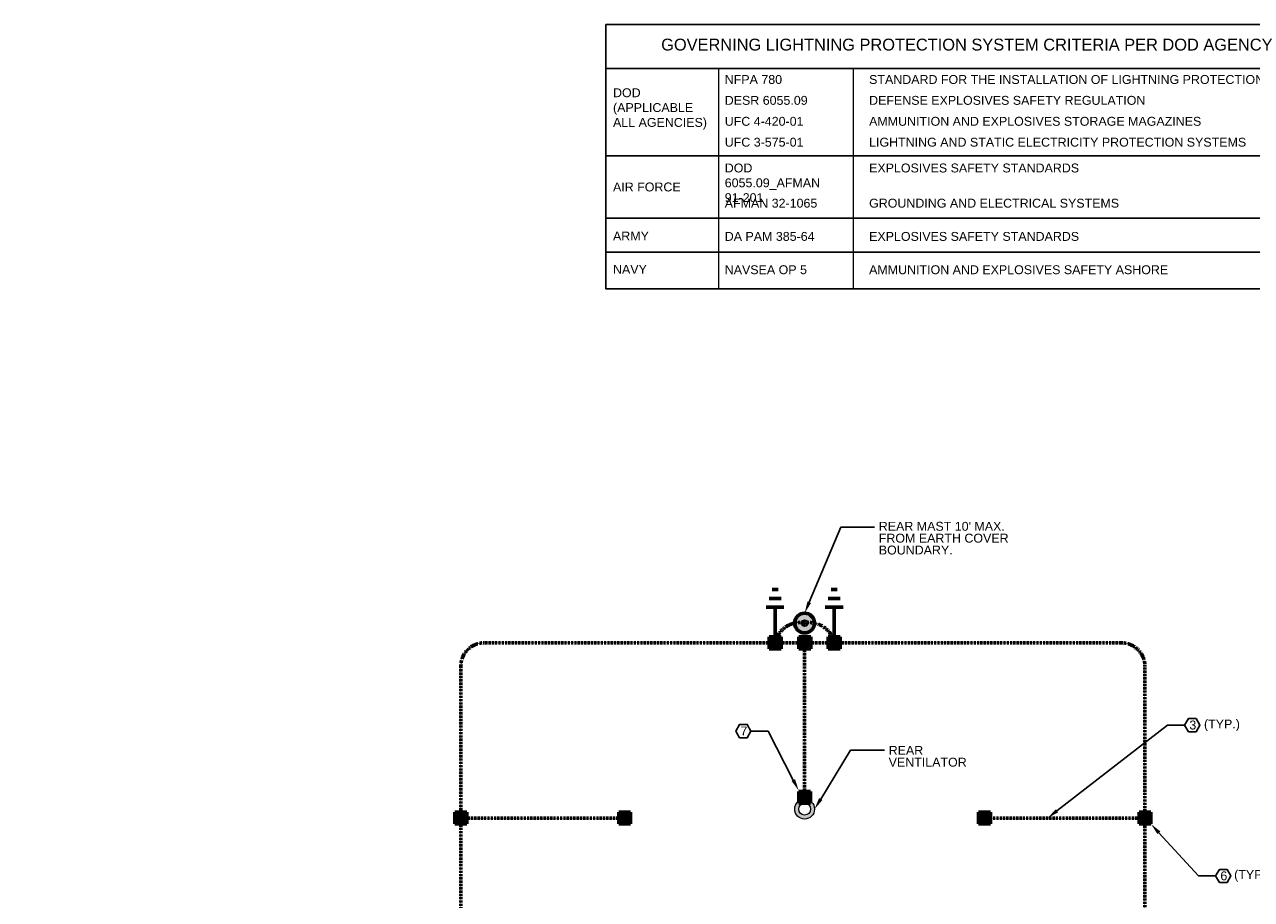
# Model space of a CAD drawing. Header units: inches. Extents: x -12 to 12802, y -12 to 13330.
# Tile 7 of 10: x 3441 to 4682, y 9375 to 10260. Entities that reach past the tile are written whole.
import ezdxf
from ezdxf import colors
from ezdxf.entities.mleader import LeaderData, LeaderLine
from ezdxf.math import Vec2, Vec3

# ---------------------------------------------------------------- set-up
doc = ezdxf.new("R2010")
doc.units = ezdxf.units.IN
doc.header["$MEASUREMENT"] = 0
doc.linetypes.add('DASHED2', pattern=[0.375, 0.25, -0.125])
for name, color, linetype, lineweight in [('E-AIR-TERM', 3, 'Continuous', 35), ('E-ANNO-TEXT', 7, 'Continuous', 25), ('E-GND-COND', 92, 'DASHED2', 60), ('E-GND-GES', 92, 'DASHED2', 60), ('G-BLDG-GEN', 253, 'Continuous', 9)]:
    doc.layers.add(name, color=color, linetype=linetype, lineweight=lineweight)
doc.styles.get("Standard").update_dxf_attribs({"font": 'arial.ttf'})

msp = doc.modelspace()

# ---------------------------------------------------------------- hatches: boundary and pattern name
at = {"layer": 'E-AIR-TERM', "transparency": 33554559}
h = msp.add_hatch(color=256, dxfattribs=at)
h.dxf.hatch_style = 1
h.paths.add_polyline_path([(4220.2, 9654.5, 1), (4240.2, 9654.5, 1)])
at = {"layer": 'E-GND-COND', "linetype": 'Continuous'}
h = msp.add_hatch(color=256, dxfattribs=at)
h.dxf.hatch_style = 1
h.paths.add_polyline_path([(4224.2, 9472.2), (4236.2, 9472.2), (4236.2, 9484.2), (4224.2, 9484.2)])
at = {"layer": 'E-GND-GES', "linetype": 'Continuous'}
h = msp.add_hatch(color=256, dxfattribs=at)
h.dxf.hatch_style = 1
h.paths.add_polyline_path([(4206.3, 9640.5), (4194.3, 9640.5), (4194.3, 9628.5), (4206.3, 9628.5)])
h = msp.add_hatch(color=256, dxfattribs=at)
h.dxf.hatch_style = 1
h.paths.add_polyline_path([(4236.3, 9640.5), (4224.3, 9640.5), (4224.3, 9628.5), (4236.3, 9628.5)])
h = msp.add_hatch(color=256, dxfattribs=at)
h.dxf.hatch_style = 1
h.paths.add_polyline_path([(4266.1, 9640.5), (4254.1, 9640.5), (4254.1, 9628.5), (4266.1, 9628.5)])
at = {"layer": 'E-GND-GES'}
h = msp.add_hatch(color=256, dxfattribs=at)
h.dxf.hatch_style = 1
h.paths.add_polyline_path([(4230.2, 9481.2), (4230.2, 9475.2, 1)])
h.paths.add_polyline_path([(4230.2, 9475.2), (4230.2, 9481.2, 1)])
at = {"layer": 'E-GND-GES', "linetype": 'Continuous'}
h = msp.add_hatch(color=256, dxfattribs=at)
h.dxf.hatch_style = 1
h.paths.add_polyline_path([(3888.4, 9451.3), (3888.4, 9463.3), (3876.4, 9463.3), (3876.4, 9451.3)])
h = msp.add_hatch(color=256, dxfattribs=at)
h.dxf.hatch_style = 1
h.paths.add_polyline_path([(4054.2, 9451.3), (4054.2, 9463.3), (4042.2, 9463.3), (4042.2, 9451.3)])
h = msp.add_hatch(color=256, dxfattribs=at)
h.dxf.hatch_style = 1
h.paths.add_polyline_path([(4418.2, 9451.3), (4418.2, 9463.3), (4406.2, 9463.3), (4406.2, 9451.3)])
h = msp.add_hatch(color=256, dxfattribs=at)
h.dxf.hatch_style = 1
h.paths.add_polyline_path([(4580.4, 9451.3), (4580.4, 9463.3), (4568.4, 9463.3), (4568.4, 9451.3)])
at = {"layer": 'G-BLDG-GEN', "transparency": 33554687}
h = msp.add_hatch(color=256, dxfattribs=at)
h.dxf.hatch_style = 1
h.paths.add_polyline_path([(4220.2, 9466.3, 1), (4240.2, 9466.3, 1)])
h.paths.add_polyline_path([(4236.2, 9466.3, -1), (4224.2, 9466.3, -1)], flags=16)

# ---------------------------------------------------------------- linework, layer by layer
at = {"layer": 'E-AIR-TERM'}
for p, q in [((4227.2, 9654.5), (4233.2, 9654.5)), ((4230.2, 9651.5), (4230.2, 9657.5))]:
    msp.add_line(p, q, dxfattribs=at)
for radius in [10, 3]:
    msp.add_circle((4230.2, 9654.5), radius, dxfattribs=at)
at = {"layer": 'E-ANNO-TEXT'}
for p, q in [((4029.2, 10215.5), (4772.1, 10215.5)), ((4029.2, 10127), (4772.1, 10127)), ((4029.2, 10063.9), (4772.1, 10063.9)), ((4029.2, 10029.6), (4772.1, 10029.6))]:
    msp.add_line(p, q, dxfattribs=at)
at = {"layer": 'E-ANNO-TEXT', "lineweight": 0}
for p, q in [((4143, 10215.5), (4143, 9992.5)), ((4279.4, 10215.5), (4279.4, 9992.5))]:
    msp.add_line(p, q, dxfattribs=at)
at = {"layer": 'E-ANNO-TEXT'}
for points in [[(4029.2, 10259.9), (4772.1, 10259.9), (4772.1, 9992.5), (4029.2, 9992.5)], [(4618.4, 9544.6), (4626.1, 9544.6), (4629.9, 9551.2), (4626.1, 9557.9), (4618.4, 9557.9), (4614.5, 9551.2)], [(4164.4, 9538.6), (4172.1, 9538.6), (4175.9, 9545.3), (4172.1, 9552), (4164.4, 9552), (4160.6, 9545.3)], [(4649.8, 9392.1), (4657.4, 9392.1), (4661.3, 9398.8), (4657.4, 9405.4), (4649.8, 9405.4), (4645.9, 9398.8)]]:
    msp.add_lwpolyline(points, close=True, dxfattribs=at)
at = {"layer": 'E-GND-COND', "linetype": 'Continuous'}
for p, q in [((4224.2, 9472.2), (4224.2, 9484.2)), ((4224.2, 9484.2), (4236.2, 9484.2)), ((4236.2, 9484.2), (4236.2, 9472.2)), ((4236.2, 9472.2), (4224.2, 9472.2))]:
    msp.add_line(p, q, dxfattribs=at)
at = {"layer": 'E-GND-COND'}
for p, q in [((3876.4, 9463.3), (3888.4, 9451.3)), ((4042.2, 9463.3), (4054.2, 9451.3)), ((4406.2, 9463.3), (4418.2, 9451.3)), ((4568.4, 9451.3), (4580.4, 9463.3))]:
    msp.add_line(p, q, dxfattribs=at)
at = {"layer": 'E-GND-GES', "linetype": 'Continuous'}
for p, q in [((4194.3, 9679.5), (4206.3, 9679.5)), ((4197.3, 9688.5), (4203.3, 9688.5)), ((4254.1, 9679.5), (4266.1, 9679.5)), ((4257.1, 9688.5), (4263.1, 9688.5)), ((4191.3, 9670.5), (4209.3, 9670.5)), ((4200.3, 9634.5), (4200.3, 9670.5)), ((4251.1, 9670.5), (4269.1, 9670.5)), ((4260.1, 9634.5), (4260.1, 9670.5)), ((4194.3, 9628.5), (4194.3, 9640.5)), ((4194.3, 9640.5), (4206.3, 9640.5)), ((4206.3, 9640.5), (4206.3, 9628.5)), ((4224.3, 9628.5), (4224.3, 9640.5)), ((4224.3, 9640.5), (4236.3, 9640.5)), ((4236.3, 9640.5), (4236.3, 9628.5)), ((4254.1, 9628.5), (4254.1, 9640.5)), ((4254.1, 9640.5), (4266.1, 9640.5)), ((4266.1, 9640.5), (4266.1, 9628.5)), ((4206.3, 9628.5), (4194.3, 9628.5)), ((4236.3, 9628.5), (4224.3, 9628.5)), ((4266.1, 9628.5), (4254.1, 9628.5)), ((3876.4, 9463.3), (3888.4, 9463.3)), ((3876.4, 9451.3), (3876.4, 9463.3)), ((3888.4, 9463.3), (3888.4, 9451.3)), ((4042.2, 9463.3), (4054.2, 9463.3)), ((4042.2, 9451.3), (4042.2, 9463.3)), ((4054.2, 9463.3), (4054.2, 9451.3)), ((4406.2, 9463.3), (4418.2, 9463.3)), ((4406.2, 9451.3), (4406.2, 9463.3)), ((4418.2, 9463.3), (4418.2, 9451.3)), ((4568.4, 9463.3), (4580.4, 9463.3)), ((4568.4, 9451.3), (4568.4, 9463.3)), ((4580.4, 9463.3), (4580.4, 9451.3)), ((3888.4, 9451.3), (3876.4, 9451.3)), ((4054.2, 9451.3), (4042.2, 9451.3)), ((4418.2, 9451.3), (4406.2, 9451.3)), ((4580.4, 9451.3), (4568.4, 9451.3))]:
    msp.add_line(p, q, dxfattribs=at)
at = {"layer": 'E-GND-GES'}
for p, q in [((4550.4, 9634.6), (3906.4, 9634.6)), ((4194.3, 9628.5), (4206.3, 9640.5)), ((4194.3, 9640.5), (4206.3, 9628.5)), ((4224.3, 9628.5), (4236.3, 9640.5)), ((4224.3, 9640.5), (4236.3, 9628.5)), ((4230.2, 9478.4), (4230.2, 9634.6)), ((4254.1, 9628.5), (4266.1, 9640.5)), ((4254.1, 9640.5), (4266.1, 9628.5)), ((3882.4, 9610.6), (3882.4, 8988)), ((4574.4, 8988), (4574.4, 9610.6)), ((3882.4, 9457.3), (4048.2, 9457.3)), ((4412.2, 9457.3), (4578, 9457.3))]:
    msp.add_line(p, q, dxfattribs=at)
at = {"layer": 'E-GND-GES', "linetype": 'Continuous', "lineweight": 60}
msp.add_circle((4230.2, 9654.5), 10, dxfattribs=at)
at = {"layer": 'E-GND-GES'}
for centre, radius, start, end in [((4225.3, 9629.6), 25.4, 78.8581, 169.0043), ((4235.1, 9629.6), 25.4, 10.9957, 101.1419), ((3906.4, 9610.6), 24, 90, 180), ((4550.4, 9610.6), 24, 0, 90)]:
    msp.add_arc(centre, radius, start, end, dxfattribs=at)
at = {"layer": 'G-BLDG-GEN'}
for radius in [10, 6]:
    msp.add_circle((4230.2, 9466.3), radius, dxfattribs=at)

# ---------------------------------------------------------------- texts
at = {"layer": 'E-ANNO-TEXT', "attachment_point": 1}
for s, width, gutter_width, heights, insert, char_height in [('\\A1;GOVERNING LIGHTNING PROTECTION SYSTEM CRITERIA PER DOD AGENCY', 652, 24, [0], (4085.1, 10245.6), 12), ('\\A1;NFPA 780', 105.981, 24, [0], (4149.4, 10208.8), 9), ('\\A1;STANDARD FOR THE INSTALLATION OF LIGHTNING PROTECTION SYSTEMS', 472.999, 24, [0], (4295.4, 10208.8), 9), ('\\A1;DOD\\P(APPLICABLE ALL AGENCIES)', 98.866, 24, [49.3], (4036.4, 10195.4), 9), ('\\A1;DESR 6055.09', 157.85, 24, [0], (4149.4, 10187.7), 9), ('\\A1;DEFENSE EXPLOSIVES SAFETY REGULATION', 453.351, 24, [0], (4295.4, 10187.7), 9), ('\\A1;UFC 4-420-01 ', 107.552, 24, [0], (4149.4, 10166.5), 9), ('\\A1;AMMUNITION AND EXPLOSIVES STORAGE MAGAZINES', 447.064, 24, [0], (4295.4, 10166.5), 9), ('\\A1;UFC 3-575-01', 98.907, 24, [0], (4149.4, 10145.4), 9), ('\\A1;LIGHTNING AND STATIC ELECTRICITY PROTECTION SYSTEMS', 458.066, 24, [0], (4295.4, 10145.4), 9), ('\\A1;DOD 6055.09_AFMAN 91-201', 126.463, 24, [53.3], (4149.4, 10119.3), 9), ('\\A1;EXPLOSIVES SAFETY STANDARDS', 385.614, 24, [0], (4295.4, 10119.3), 9), ('\\A1;AIR FORCE', 94.933, 24, [13.2], (4036.4, 10100.1), 9), ('\\A1;AFMAN 32-1065', 111.09, 24, [0], (4149.4, 10083.7), 9), ('\\A1;GROUNDING AND ELECTRICAL SYSTEMS', 423.468, 24, [0], (4295.4, 10083.7), 9), ('\\A1;ARMY', 94.933, 24, [13.2], (4036.4, 10050.5), 9), ('\\A1;DA PAM 385-64', 105.578, 24, [0], (4149.4, 10050.1), 9), ('\\A1;EXPLOSIVES SAFETY STANDARDS', 385.614, 24, [0], (4295.4, 10050.1), 9), ('\\A1;NAVY', 94.933, 24, [13.2], (4036.4, 10016.8), 9), ('\\A1;NAVSEA OP 5', 111.09, 24, [0], (4149.4, 10016.4), 9), ('\\A1;AMMUNITION AND EXPLOSIVES SAFETY ASHORE', 423.468, 24, [0], (4295.4, 10016.4), 9), ('3', 11.17, 48, [0], (4619.3, 9555.9), 9), ('(TYP.)', 44.876, 48, [0], (4634.1, 9556.9), 9), ('7', 11.17, 48, [0], (4165.3, 9549.9), 9), ('6', 11.17, 48, [0], (4650.7, 9403.4), 9), ('(TYP.)', 44.876, 48, [0], (4664.6, 9404.7), 9)]:
    msp.add_mtext_dynamic_manual_height_columns(s, width=width, gutter_width=gutter_width, heights=heights, dxfattribs=dict(at, insert=insert, char_height=char_height))
at = {"layer": 'E-ANNO-TEXT', "char_height": 9, "attachment_point": 1, "line_spacing_factor": 0.8}
for s, width, heights, insert in [("\\A1;REAR MAST 10' MAX. FROM EARTH COVER BOUNDARY.", 135.456, [49.9], (4305.2, 9756.9)), ('\\A1;REAR VENTILATOR', 84.922, [48.8], (4315.2, 9530.3))]:
    msp.add_mtext_dynamic_manual_height_columns(s, width=width, gutter_width=48, heights=heights, dxfattribs=dict(at, insert=insert))

# ---------------------------------------------------------------- leaders
at = {"layer": 'E-ANNO-TEXT'}
ml = msp.add_multileader_mtext('Standard', dxfattribs=at)
ml.set_content('', color=256)
ml.set_leader_properties()
ml.build(insert=Vec2(0, 0))
ml.multileader.update_dxf_attribs({"dogleg_length": 0.36, "arrow_head_size": 12, "scale": 48})
ctx = ml.context
ctx.base_point, ctx.scale, ctx.char_height, ctx.arrow_head_size, ctx.landing_gap_size, ctx.plane_origin = Vec3(4300.9, 9751.4), 48, 8.64, 12, 4.32, Vec3(4240.1, 9660.9)
notes = []
notes.append((ctx, [(0, (1, 1, 0), (4266.7, 9751.4), (1, 0), 34.2, [(0, [(4230.2, 9664.5)], 0, [])])]))
ctx.mtext.insert, ctx.mtext.flow_direction = Vec3(4305.2, 9755.7), 5
ml = msp.add_multileader_mtext('Standard', dxfattribs=at)
ml.set_content('', color=256)
ml.set_leader_properties()
ml.build(insert=Vec2(0, 0))
ml.multileader.update_dxf_attribs({"dogleg_length": 0.36, "arrow_head_size": 12, "scale": 48})
ctx = ml.context
ctx.base_point, ctx.scale, ctx.char_height, ctx.arrow_head_size, ctx.landing_gap_size, ctx.plane_origin = Vec3(4614.5, 9551.2), 48, 8.64, 12, 4.32, Vec3(4523.4, 9525.1)
notes.append((ctx, [(0, (1, 1, 0), (4597.2, 9551.2), (1, 0), 17.3, [(0, [(4475.9, 9457.3)], 0, [])])]))
ctx.mtext.insert, ctx.mtext.flow_direction = Vec3(4618.8, 9555.5), 5
ml = msp.add_multileader_mtext('Standard', dxfattribs=at)
ml.set_content('', color=256)
ml.set_leader_properties()
ml.build(insert=Vec2(0, 0))
ml.multileader.update_dxf_attribs({"dogleg_length": 0.36, "arrow_head_size": 12, "scale": 48})
ctx = ml.context
ctx.base_point, ctx.scale, ctx.char_height, ctx.arrow_head_size, ctx.landing_gap_size, ctx.plane_origin = Vec3(4167.3, 9545.3), 48, 8.64, 12, 4.32, Vec3(4240.5, 9516.9)
ctx.text_align_type = 2
notes.append((ctx, [(1, (1, 1, 0), (4193.2, 9545.3), (-1, 0), 17.3, [(0, [(4224.2, 9485.1)], 0, [])])]))
ctx.mtext.insert, ctx.mtext.alignment, ctx.mtext.flow_direction = Vec3(4171.6, 9549.6), 3, 5
ml = msp.add_multileader_mtext('Standard', dxfattribs=at)
ml.set_content('', color=256)
ml.set_leader_properties()
ml.build(insert=Vec2(0, 0))
ml.multileader.update_dxf_attribs({"dogleg_length": 0.36, "arrow_head_size": 12, "scale": 48})
ctx = ml.context
ctx.base_point, ctx.scale, ctx.char_height, ctx.arrow_head_size, ctx.landing_gap_size, ctx.plane_origin = Vec3(4310.9, 9526), 48, 8.64, 12, 4.32, Vec3(4250.1, 9462.8)
notes.append((ctx, [(0, (1, 1, 0), (4276.7, 9526), (1, 0), 34.2, [(0, [(4240.2, 9466.3)], 0, [])])]))
ctx.mtext.insert, ctx.mtext.flow_direction = Vec3(4315.2, 9530.3), 5
ml = msp.add_multileader_mtext('Standard', dxfattribs=at)
ml.set_content('', color=256)
ml.set_leader_properties()
ml.build(insert=Vec2(0, 0))
ml.multileader.update_dxf_attribs({"dogleg_length": 0.36, "arrow_head_size": 12, "scale": 48})
ctx = ml.context
ctx.base_point, ctx.scale, ctx.char_height, ctx.arrow_head_size, ctx.landing_gap_size, ctx.plane_origin = Vec3(4645.9, 9398.8), 48, 8.64, 12, 4.32, Vec3(4580.2, 9399.4)
notes.append((ctx, [(0, (1, 1, 0), (4628.6, 9398.8), (1, 0), 17.3, [(0, [(4580.4, 9451.3)], 0, [])])]))
ctx.mtext.insert, ctx.mtext.flow_direction = Vec3(4650.2, 9403.1), 5
for ctx, leaders in notes:
    for number, flags, end, landing, length, lines in leaders:
        leader = LeaderData()
        leader.index, (leader.has_last_leader_line, leader.has_dogleg_vector, leader.attachment_direction) = number, flags
        leader.last_leader_point, leader.dogleg_vector, leader.dogleg_length = Vec3(end), Vec3(landing), length
        for number, points, colour, breaks in lines:
            line = LeaderLine()
            line.index, line.vertices, line.color, line.breaks = number, Vec3.list(points), colors.encode_raw_color(colour), breaks
            leader.lines.append(line)
        ctx.leaders.append(leader)

doc.saveas('drawing.dxf')
